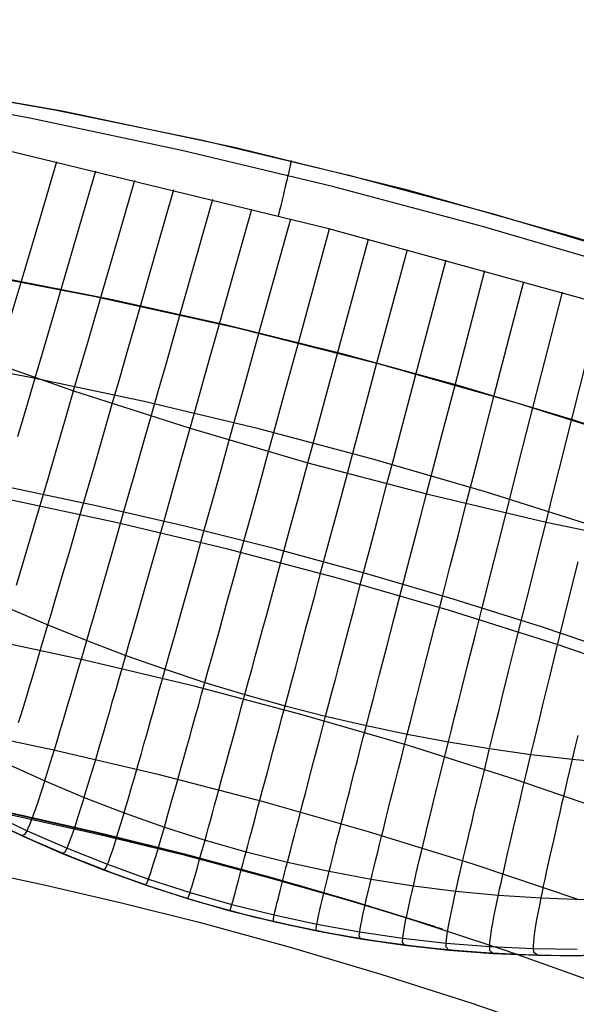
# Model space of a CAD drawing. Header units: millimetres. Extents: x -118 to 118, y -118 to 118.
# Tile 56 of 68: x 21 to 34, y 95 to 117. Entities that reach past the tile are written whole.
import ezdxf

# ---------------------------------------------------------------- set-up
doc = ezdxf.new("R2010")
doc.units = ezdxf.units.MM
doc.header["$MEASUREMENT"] = 0
doc.layers.add('Predefinito', color=5, linetype='Continuous')

msp = doc.modelspace()

# ---------------------------------------------------------------- linework, layer by layer
at = {"layer": 'Predefinito'}
for points in [[(59.91708101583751, 101.0751868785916), (56.39265366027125, 103.0830665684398), (52.80102211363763, 104.9681002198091), (49.1464665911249, 106.7280414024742), (45.43334229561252, 108.3607927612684), (41.66607422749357, 109.864408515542), (37.84915191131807, 111.2370967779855), (33.98712404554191, 112.4772216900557), (30.08459308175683, 113.5833053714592), (26.14620973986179, 114.5540296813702), (22.17666746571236, 115.3882377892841), (18.18069683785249, 116.0849355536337), (14.1630599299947, 116.6432927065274), (10.12854463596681, 117.0626438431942), (6.081958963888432, 117.3424892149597), (2.028125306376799, 117.4824953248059), (-2.028125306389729, 117.4824953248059)], [(36.51847855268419, 107.4646487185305), (33.8766259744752, 108.3264705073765), (31.23045738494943, 109.1187817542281), (28.58252875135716, 109.8421096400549), (25.93533593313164, 110.4970965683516), (23.29130889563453, 111.0844945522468), (20.65280644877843, 111.6051593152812), (18.02211152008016, 112.0600441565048), (15.40142696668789, 112.4501936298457), (12.79287192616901, 112.7767370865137), (10.19847870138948, 113.0408821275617), (7.620190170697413, 113.2439080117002), (5.059857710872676, 113.3871590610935), (2.519239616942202, 113.4720381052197), (0, 113.5), (-2.519239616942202, 113.4720381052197)], [(36.03285726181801, 102.3241958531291), (33.54119438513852, 103.1824406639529), (31.03284752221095, 103.9781507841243), (28.50781667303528, 104.7113262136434), (25.96610183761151, 105.3819669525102), (23.40770301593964, 105.9900730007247), (20.83262020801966, 106.5356443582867), (18.25667718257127, 107.0158066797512), (15.67119136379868, 107.4325643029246), (13.07545921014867, 107.7859868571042), (10.47159134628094, 108.0758654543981), (7.863672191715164, 108.3018469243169), (5.252971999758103, 108.4638566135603), (2.639490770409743, 108.5618945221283), (0.0232285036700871, 108.5959606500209), (-2.596356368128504, 108.5659402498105)], [(30.68975361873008, 96.75030975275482), (28.81417855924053, 97.3354436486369), (26.92938691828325, 97.88307169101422), (25.03598043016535, 98.39315467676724), (23.13456082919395, 98.86565340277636), (21.22572984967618, 99.30052866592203), (19.31008922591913, 99.69774126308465), (17.38824069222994, 100.0572519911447), (15.4607859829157, 100.3790216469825), (13.52832683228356, 100.6630110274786), (11.59146497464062, 100.9091809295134), (9.650802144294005, 101.1174921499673), (7.706940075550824, 101.2879054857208), (5.760480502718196, 101.4203817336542), (3.812025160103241, 101.514881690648), (1.862175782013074, 101.5713661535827), (-0.0884658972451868, 101.5897959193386)], [(30.87729728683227, 96.68941261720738), (28.91899659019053, 97.29307085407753), (26.95896678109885, 97.8543004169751), (24.99849027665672, 98.37339825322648), (23.03882320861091, 98.85070877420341), (21.08119346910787, 99.28662186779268), (19.12679890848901, 99.68157083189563), (17.17680568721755, 100.0360302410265), (15.23234678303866, 100.3505137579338), (13.2945206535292, 100.6255719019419), (11.36439005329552, 100.8617897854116), (9.44298100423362, 101.0597848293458), (7.531281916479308, 101.2202044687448), (5.630242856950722, 101.3437238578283), (3.740774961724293, 101.4310435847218), (1.863749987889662, 101.482887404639), (-1.03e-14, 101.5), (-1.866174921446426, 101.4828428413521)], [(20.32961816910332, 99.27342179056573), (21.24608320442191, 98.83386340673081), (22.17684201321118, 98.42544756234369), (23.12083486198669, 98.04863892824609), (24.07698664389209, 97.70386608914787), (25.04420806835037, 97.39152101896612), (26.02109414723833, 97.11203970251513), (27.00714024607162, 96.86556547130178), (28.00082750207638, 96.65248823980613), (29.00093046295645, 96.4730546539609), (30.00663618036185, 96.32740655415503), (31.01676549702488, 96.21572555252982), (32.03014118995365, 96.1381490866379), (33.04558887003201, 96.09477159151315), (34.05991176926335, 96.08562967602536)], [(34.61279568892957, 96.09501861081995), (33.56861621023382, 96.08579503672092), (32.52474359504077, 96.11273610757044), (31.48243001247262, 96.17580950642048), (30.44292576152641, 96.27493957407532), (29.40747777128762, 96.41000739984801), (28.3773281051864, 96.58085096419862), (27.3537124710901, 96.78726533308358), (26.33785873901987, 97.02900290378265), (25.33098546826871, 97.30577370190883), (24.33430044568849, 97.61724572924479), (23.3489992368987, 97.96304536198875), (22.37626375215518, 98.34275779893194), (21.41726082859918, 98.75592755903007), (20.47314083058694, 99.20205902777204)], [(34.56818940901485, 96.09388486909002), (33.65984798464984, 96.08515896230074), (32.75455926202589, 96.10369810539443), (31.85352594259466, 96.14919831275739), (30.9579217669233, 96.22128681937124), (30.06888678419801, 96.31952507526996), (29.18752296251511, 96.44341210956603), (28.31489017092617, 96.59238822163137), (27.4520025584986, 96.76583895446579), (26.59982534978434, 96.96309930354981), (25.7592720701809, 97.18345811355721), (24.92541828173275, 97.42794876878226), (24.0935115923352, 97.69822436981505), (23.26470139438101, 97.99442336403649), (22.44015758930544, 98.31661800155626), (21.62106594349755, 98.66481199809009), (20.8086231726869, 99.03893858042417)], [(15.92743510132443, 98.82755331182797), (18.21932902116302, 98.43170081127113), (19.99002405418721, 98.08767308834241), (21.76191291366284, 97.7096793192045), (23.53482335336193, 97.29742803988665), (25.30858312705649, 96.8506277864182)]]:
    msp.add_lwpolyline(points, dxfattribs=at)
at = {"layer": 'Predefinito', "extrusion": (0.9825178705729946, -0.1823837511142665, -0.03734703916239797)}
msp.add_lwpolyline([(117.5000000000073, -136.3521776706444), (117.4989025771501, -136.2710399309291), (117.4955856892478, -136.1894927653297), (117.4900156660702, -136.1076243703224), (117.4821633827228, -136.0255256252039), (117.4720044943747, -135.9432898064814), (117.4595196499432, -135.8610122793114), (117.4446946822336, -135.7787901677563), (117.4275207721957, -135.6967220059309), (117.4079945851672, -135.6149073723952), (117.386118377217, -135.5334465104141), (117.3619000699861, -135.4524399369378), (117.3353532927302, -135.3719880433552), (117.3064973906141, -135.2921906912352), (117.2753573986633, -135.2131468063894), (117.2419639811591, -135.13495397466), (117.2063533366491, -135.0577080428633), (117.1685670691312, -134.9815027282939), (117.1286520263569, -134.9064292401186), (117.0866601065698, -134.8325759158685), (117.0426480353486, -134.7600278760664), (116.996677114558, -134.6888666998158), (116.9488129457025, -134.6191701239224), (116.8991251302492, -134.5510117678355), (116.8476869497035, -134.4844608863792), (116.7945750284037, -134.419582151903), (116.7398689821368, -134.3564354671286), (116.6836510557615, -134.2950758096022), (116.6260057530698, -134.2355531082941), (116.5670194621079, -134.1779121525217), (116.5067800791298, -134.1221925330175), (116.4453766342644, -134.0684286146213), (116.3828989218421, -134.0166495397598)], dxfattribs=at)
at = {"layer": 'Predefinito', "extrusion": (0.9702451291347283, -0.2420017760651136, -0.007715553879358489)}
msp.add_lwpolyline([(117.5000000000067, -136.5969852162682), (117.4987190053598, -136.5093249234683), (117.4948421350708, -136.4211427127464), (117.4883229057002, -136.332549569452), (117.4791209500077, -136.2436604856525), (117.4672023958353, -136.1545940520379), (117.4525402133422, -136.0654720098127), (117.4351145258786, -135.9764187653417), (117.4149128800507, -135.8875608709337), (117.3919304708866, -135.7990264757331), (117.3661703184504, -135.7109447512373), (117.3376433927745, -135.6234452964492), (117.3063686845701, -135.5366575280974), (117.2723732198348, -135.4507100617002), (117.2356920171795, -135.3657300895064), (117.1963679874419, -135.2818427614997), (117.154451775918, -135.199170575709), (117.1100015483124, -135.1178327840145), (117.0630827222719, -135.0379448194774), (117.0137676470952, -134.9596177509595), (116.9621352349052, -134.8829577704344), (116.9082705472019, -134.8080657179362), (116.8522643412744, -134.7350366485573), (116.7942125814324, -134.6639594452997), (116.7342159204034, -134.5949164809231), (116.6723791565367, -134.5279833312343), (116.6088106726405, -134.463228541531), (116.5436218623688, -134.4007134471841), (116.4769265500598, -134.3404920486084), (116.4088404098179, -134.2826109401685), (116.3394803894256, -134.2271092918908), (116.2689641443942, -134.1740188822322), (116.1974094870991, -134.1233641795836)], dxfattribs=at)
at = {"layer": 'Predefinito', "extrusion": (0.9949284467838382, -0.03181197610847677, 0.09542213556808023)}
msp.add_lwpolyline([(101.2423564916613, -145.7762935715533), (107.072921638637, -163.1767638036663)], dxfattribs=at)
at = {"layer": 'Predefinito', "extrusion": (0.9949284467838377, -0.03181197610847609, 0.09542213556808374)}
msp.add_lwpolyline([(97.61903054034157, -146.9913910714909), (104.3512430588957, -167.0826962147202)], dxfattribs=at)
at = {"layer": 'Predefinito', "extrusion": (0.848172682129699, -0.5209548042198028, -0.09596454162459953)}
msp.add_lwpolyline([(101.7260249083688, -145.6196008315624), (101.6892725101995, -145.5274607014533), (101.6501828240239, -145.4358444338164), (101.6087624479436, -145.3448388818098), (101.5650221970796, -145.2545311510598), (101.5189771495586, -145.1650083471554), (101.4706466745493, -145.0763573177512), (101.4200544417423, -144.98866439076), (101.3672284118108, -144.9020151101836), (101.3122008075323, -144.8164939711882), (101.2550080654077, -144.7321841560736), (101.1956907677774, -144.6491672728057), (101.1342935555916, -144.567523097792), (101.0708650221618, -144.4873293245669), (101.0054575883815, -144.4086613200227), (100.9381273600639, -144.3315918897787), (100.8689339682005, -144.2561910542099), (100.7979403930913, -144.1825258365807), (100.7252127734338, -144.1106600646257), (100.6508202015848, -144.0406541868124), (100.5748345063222, -143.9725651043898), (100.49733002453, -143.906446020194), (100.4183833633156, -143.8423463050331), (100.3380731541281, -143.7803113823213), (100.2564798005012, -143.7203826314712), (100.1736852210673, -143.6625973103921), (100.0897725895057, -143.6069884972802), (100.0048260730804, -143.5535850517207), (99.91893057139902, -143.5024115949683), (99.8321714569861, -143.453488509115), (99.7446343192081, -143.4068319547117), (99.65640471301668, -143.3624539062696), (99.56756791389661, -143.3203622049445), (99.47778503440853, -143.2803778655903), (99.3866691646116, -143.2423454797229), (99.2942818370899, -143.2063246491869), (99.20068789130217, -143.1723724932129), (99.10595535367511, -143.1405434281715), (99.0101553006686, -143.1108889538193), (98.91336170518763, -143.0834574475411), (98.8156512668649, -143.0582939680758), (98.71710322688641, -143.0354400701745), (98.6177991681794, -143.0149336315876), (98.51782280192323, -142.996808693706), (98.41725974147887, -142.9810953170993), (98.3161972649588, -142.9678194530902), (98.21472406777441, -142.9570028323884), (98.11293000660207, -142.9486628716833), (98.01090583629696, -142.9428125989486), (97.90874294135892, -142.9394605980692), (97.8065330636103, -142.938610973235), (97.70436802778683, -142.9402633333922), (97.60233946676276, -142.9444127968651), (97.50053854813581, -142.9510500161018), (97.39905570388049, -142.9601612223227), (97.29798036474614, -142.9717282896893), (97.19740070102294, -142.9857288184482), (97.09740337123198, -143.0021362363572), (96.9980732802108, -143.0209199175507), (96.89949334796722, -143.0420453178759), (96.80174429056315, -143.0654741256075), (96.7049044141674, -143.0911644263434), (96.60904942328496, -143.1190708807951), (96.51425224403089, -143.1491449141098), (96.42058286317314, -143.1813349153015)], dxfattribs=at)
at = {"layer": 'Predefinito', "extrusion": (1, 0, 0)}
msp.add_lwpolyline([(96.0847097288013, -8e-16), (96.0847097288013, -100)], dxfattribs=at)
at = {"layer": 'Predefinito'}
for points in [[(18.61829350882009, 116.0155531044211, -136.3234273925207), (22.00922343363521, 115.4202932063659, -136.4675463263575), (25.38320992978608, 114.7255075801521, -136.5590326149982), (28.73629638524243, 113.9318887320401, -136.603212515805), (32.06491118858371, 113.0402208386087, -136.603468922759), (35.36586788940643, 112.051351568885, -136.5592412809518)], [(35.19700476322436, 111.7569498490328, -135.1894566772), (31.79213016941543, 112.7570988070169, -135.2044130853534), (28.36289364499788, 113.6693096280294, -135.2032781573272), (24.91132565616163, 114.4932190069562, -135.1860362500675), (21.43899060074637, 115.2289081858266, -135.1538028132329), (17.94801408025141, 115.8767218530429, -135.109214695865)], [(35.47207728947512, 110.7185828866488, -134.120271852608), (28.27558373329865, 112.7031944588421, -134.1275920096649), (19.26507602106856, 114.8849124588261, -134.1148637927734)], [(21.01439504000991, 110.7180972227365, -130.9823466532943), (21.35442435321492, 111.8652189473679, -132.0643266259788), (21.70213737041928, 113.0410148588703, -133.1072595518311), (22.05644714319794, 114.2414286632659, -134.1144224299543)], [(21.16213640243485, 107.9518768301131, -128.4613160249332), (21.35857781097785, 108.6161771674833, -129.1880097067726), (21.55936017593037, 109.296677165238, -129.8966100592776), (21.72558630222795, 109.8610327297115, -130.4602765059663), (21.89418138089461, 110.4342287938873, -131.0127619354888), (22.23792649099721, 111.6050828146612, -132.0858536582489), (22.58949169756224, 112.80512001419, -133.1192130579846), (22.94777319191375, 114.0302211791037, -134.1161679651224)], [(21.13461944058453, 104.5595948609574, -124.5839388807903), (21.21746917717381, 104.8377550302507, -124.9991262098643), (21.30220020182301, 105.1229358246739, -125.4088989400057), (21.47702372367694, 105.7133054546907, -126.212495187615), (21.65852522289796, 106.32859608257, -126.9953167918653), (21.84613991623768, 106.9667000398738, -127.7579529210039), (22.0393030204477, 107.6255096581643, -128.5009927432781), (22.23744975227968, 108.3029172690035, -129.2250254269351), (22.4400153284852, 108.9968152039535, -129.9306401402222), (22.60750576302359, 109.5714471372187, -130.490863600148), (22.77740106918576, 110.1550536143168, -131.0397368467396), (23.12384685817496, 111.3471024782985, -132.1051193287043), (23.47823381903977, 112.5687863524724, -133.1301608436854), (23.83944307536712, 113.8159297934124, -134.1182346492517)], [(21.18150558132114, 101.4162655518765, -119.2383207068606), (21.23851054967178, 101.601711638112, -119.7121855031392), (21.29781143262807, 101.7957286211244, -120.1822026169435), (21.35938924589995, 101.9982453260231, -120.6481638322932), (21.42322500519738, 102.2091905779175, -121.1098609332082), (21.48929972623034, 102.4284932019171, -121.5670857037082), (21.55759442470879, 102.6560820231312, -122.0196299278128), (21.62809011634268, 102.8918858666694, -122.4672853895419), (21.70076781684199, 103.135833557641, -122.9098438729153), (21.77560854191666, 103.3878539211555, -123.3470971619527), (21.85259330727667, 103.6478757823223, -123.7788370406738), (21.93169434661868, 103.9157952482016, -124.2049024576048), (22.01284876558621, 104.1913775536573, -124.6253210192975), (22.09598488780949, 104.474355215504, -125.0401674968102), (22.18103103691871, 104.7644607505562, -125.4495166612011), (22.35656671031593, 105.3649855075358, -126.2520221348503), (22.53888237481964, 105.9908119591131, -127.0334356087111), (22.7274046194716, 106.6398002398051, -127.7943552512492), (22.92156003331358, 107.3098104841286, -128.5353792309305), (23.12077520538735, 107.9987028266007, -129.2571057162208), (23.32447672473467, 108.7043374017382, -129.960132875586), (23.49274163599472, 109.2880021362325, -130.5174260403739), (23.66344277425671, 109.8807584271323, -131.0632212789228), (24.01158768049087, 111.0914332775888, -132.1220245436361), (24.3677793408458, 112.3321371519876, -133.1399558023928), (24.73088565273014, 113.5986452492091, -134.1204281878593)], [(21.24608117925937, 98.83386258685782, -100), (21.32853705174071, 98.86422957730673, -106.1763010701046), (21.37452619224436, 98.94283464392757, -108.2341510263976), (21.40335213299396, 99.00388883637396, -109.2625522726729), (21.43694060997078, 99.08272033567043, -110.2895386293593), (21.47601737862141, 99.18203876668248, -111.3139290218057), (21.52130819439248, 99.3045537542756, -112.3345423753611), (21.57353881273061, 99.45297492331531, -113.3501976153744), (21.63343498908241, 99.63001189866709, -114.3597136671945), (21.70172247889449, 99.83837430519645, -115.3619094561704), (21.73923976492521, 99.9551493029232, -115.8598931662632), (21.77912703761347, 100.0807717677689, -116.3556039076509), (21.82145668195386, 100.2155119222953, -116.8488835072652), (21.86622774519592, 100.3593660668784, -117.3395316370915), (21.91342094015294, 100.5122620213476, -117.8273374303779), (21.96301697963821, 100.6741276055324, -118.3120900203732), (22.01499657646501, 100.8448906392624, -118.7935785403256), (22.06934044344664, 101.0244789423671, -119.2715921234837), (22.12602929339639, 101.2128203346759, -119.745919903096), (22.18504383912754, 101.4098426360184, -120.2163510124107), (22.24636479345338, 101.6154736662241, -120.6826745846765), (22.30997286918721, 101.8296412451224, -121.1446797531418), (22.37584877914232, 102.0522731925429, -121.602155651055), (22.44397323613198, 102.2832973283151, -122.0548914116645), (22.5143269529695, 102.5226414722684, -122.5026761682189), (22.58689064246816, 102.7702334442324, -122.9452990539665), (22.66164501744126, 103.0260010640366, -123.3825492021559), (22.73857079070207, 103.2898721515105, -123.8142157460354), (22.81763979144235, 103.561741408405, -124.2401355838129), (22.89878831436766, 103.8413710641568, -124.6603366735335), (22.98194377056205, 104.1284902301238, -125.0748947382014), (23.06703357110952, 104.4228280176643, -125.4838855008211), (23.24272584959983, 105.0320759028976, -126.2854680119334), (23.42528443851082, 105.6669476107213, -127.0656899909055), (23.61412862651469, 106.3252760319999, -127.8251572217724), (23.80867770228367, 107.0048940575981, -128.5644754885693), (24.00835095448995, 107.7036345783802, -129.2842505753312), (24.21256767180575, 108.4193304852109, -129.9850882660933), (24.38113596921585, 109.0107668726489, -130.5399431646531), (24.55216722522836, 109.6113945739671, -131.0831741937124), (24.90104689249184, 110.8380903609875, -132.1364883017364), (25.25806323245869, 112.0951507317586, -133.14847790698), (25.62207280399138, 113.3783085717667, -134.1225903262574)], [(22.17684005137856, 98.42544677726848, -100), (22.24736468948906, 98.46269112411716, -106.1858283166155), (22.28942054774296, 98.54402066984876, -108.2468448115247), (22.31633818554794, 98.60665820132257, -109.2768239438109), (22.34806906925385, 98.68725936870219, -110.3053736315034), (22.38534661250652, 98.78856196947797, -111.3313006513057), (22.42890422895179, 98.91330380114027, -112.3534117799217), (22.47947533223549, 99.06422266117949, -113.3705137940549), (22.53779333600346, 99.24405634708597, -114.3814134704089), (22.60459165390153, 99.45554265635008, -115.3849175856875), (22.64140012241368, 99.574011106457, -115.8835234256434), (22.68060369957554, 99.7014193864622, -116.3798329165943), (22.72227552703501, 99.83804051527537, -116.8736862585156), (22.76641460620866, 99.98387068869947, -117.3648810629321), (22.81300140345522, 100.1388368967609, -117.8532042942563), (22.86201638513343, 100.302866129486, -118.3384429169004), (22.91344001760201, 100.4758853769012, -118.8203838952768), (22.96725276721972, 100.6578216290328, -119.2988141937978), (23.02343510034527, 100.8486018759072, -119.7735207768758), (23.08196748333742, 101.0481531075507, -120.244290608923), (23.14283038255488, 101.2564023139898, -120.7109106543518), (23.20600426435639, 101.4732764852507, -121.1731678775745), (23.2714695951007, 101.6987026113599, -121.6308492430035), (23.33920684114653, 101.9326076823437, -122.0837417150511), (23.40919646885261, 102.1749186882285, -122.5316322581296), (23.48141894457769, 102.4255626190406, -122.9743078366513), (23.5558547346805, 102.6844664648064, -123.4115554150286), (23.63248430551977, 102.9515572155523, -123.8431619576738), (23.71127915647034, 103.2267284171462, -124.2689626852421), (23.79217491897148, 103.5097398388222, -124.6889858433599), (23.87509825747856, 103.8003178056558, -125.1033079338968), (23.95997583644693, 104.0981886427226, -125.512005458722), (24.13530037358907, 104.7147142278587, -126.3128328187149), (24.31756184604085, 105.3571271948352, -127.0920799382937), (24.50617356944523, 106.0232381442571, -127.8503588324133), (24.70054885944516, 106.7108576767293, -128.5882815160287), (24.90010103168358, 107.4177963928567, -129.3064600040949), (25.10424340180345, 108.1418648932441, -130.0055063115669), (25.2726661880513, 108.7397936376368, -130.5583970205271), (25.44357397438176, 109.3469959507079, -131.0995600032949), (25.79226812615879, 110.5870701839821, -132.1484406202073), (26.14917301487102, 111.8577853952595, -133.1556238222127), (26.51313579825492, 113.1548393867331, -134.1245852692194)], [(23.1208329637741, 98.04863817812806, -99.99999999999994), (23.17854393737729, 98.09223193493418, -106.1932385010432), (23.21636890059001, 98.17599862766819, -108.2567178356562), (23.24121646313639, 98.24002655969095, -109.287924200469), (23.27091659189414, 98.32216325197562, -110.3176898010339), (23.30620865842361, 98.42516842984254, -111.3448119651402), (23.34783203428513, 98.551801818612, -112.3680880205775), (23.39652609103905, 98.70482314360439, -113.3863152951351), (23.4530302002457, 98.88699213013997, -114.3982911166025), (23.51808373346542, 99.10106850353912, -115.4028128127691), (23.55404758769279, 99.22093437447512, -115.9019025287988), (23.59242606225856, 99.34981198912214, -116.3986777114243), (23.63329288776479, 99.48797654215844, -116.8929772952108), (23.67664703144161, 99.63542414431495, -117.3845972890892), (23.72246876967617, 99.79208113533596, -117.8733229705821), (23.77073837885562, 99.95787385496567, -118.3589396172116), (23.82143613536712, 100.1327286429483, -118.8412325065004), (23.8745423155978, 100.3165718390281, -119.3199869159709), (23.93003719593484, 100.5093297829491, -119.7949881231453), (23.98790105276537, 100.7109288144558, -120.2660214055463), (24.04811416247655, 100.9212952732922, -120.7328720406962), (24.11065680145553, 101.1403554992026, -121.1953253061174), (24.17550924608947, 101.3680358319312, -121.6531664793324), (24.2426517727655, 101.6042626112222, -122.1061808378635), (24.31206465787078, 101.8489621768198, -122.5541536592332), (24.38372817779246, 102.1020608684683, -122.996870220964), (24.4576226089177, 102.3634850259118, -123.4341158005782), (24.53372822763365, 102.6331609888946, -123.8656756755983), (24.6120162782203, 102.9109814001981, -124.2913837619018), (24.69242187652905, 103.1967041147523, -124.7112685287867), (24.77487110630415, 103.4900532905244, -125.1254070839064), (24.85929005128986, 103.7907530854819, -125.5338765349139), (25.03374142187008, 104.4131011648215, -126.3341165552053), (25.21518465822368, 105.061541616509, -127.1126054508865), (25.40302843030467, 105.7338677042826, -127.869960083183), (25.59668140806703, 106.4278726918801, -128.6067973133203), (25.79555226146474, 107.1413498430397, -129.323734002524), (25.9990496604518, 107.8720924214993, -130.0213870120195), (26.16688999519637, 108.4752179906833, -130.5727717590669), (26.33723260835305, 109.0876816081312, -131.1123473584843), (26.68484454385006, 110.3384580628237, -132.1578201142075), (27.04072521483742, 111.6200919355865, -133.1613032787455), (27.4037143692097, 112.9282533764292, -134.1262948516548)], [(24.07698480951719, 97.70386537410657, -100), (24.12117866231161, 97.75319120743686, -106.1985315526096), (24.1545325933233, 97.83908862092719, -108.2637700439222), (24.1771770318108, 97.90430457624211, -109.2958529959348), (24.20470199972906, 97.98773307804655, -110.3264870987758), (24.23785112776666, 98.09214952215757, -111.3544629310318), (24.27736804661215, 98.22032930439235, -112.3785710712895), (24.32399638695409, 98.37504782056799, -113.3976020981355), (24.37847977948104, 98.5590804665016, -114.4103465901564), (24.44156185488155, 98.77520263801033, -115.4155951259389), (24.47655978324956, 98.8961646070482, -115.9150304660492), (24.51398624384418, 99.0261897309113, -116.4121382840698), (24.55391538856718, 99.16555475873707, -116.906756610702), (24.59634616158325, 99.31425573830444, -117.3986803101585), (24.64125870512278, 99.47221854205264, -117.8876934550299), (24.68863316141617, 99.63936904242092, -118.3735801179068), (24.73844967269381, 99.81563311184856, -118.8561243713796), (24.79068838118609, 100.0009366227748, -119.335110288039), (24.84532942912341, 100.1952054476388, -119.8103219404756), (24.90235295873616, 100.3983654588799, -120.2815434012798), (24.96173911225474, 100.6103425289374, -120.7485587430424), (25.02346803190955, 100.8310625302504, -121.2111520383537), (25.08751985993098, 101.0604513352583, -121.6691073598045), (25.15387473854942, 101.2984348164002, -122.1222087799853), (25.22251280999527, 101.5449388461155, -122.5702403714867), (25.29341421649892, 101.7998892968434, -123.0129862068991), (25.36655910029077, 102.063212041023, -123.4502303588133), (25.44192760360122, 102.3348329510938, -123.8817568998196), (25.51949078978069, 102.6146440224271, -124.3073988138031), (25.59918340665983, 102.9024017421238, -124.7271847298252), (25.68093112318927, 103.1978287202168, -125.1411921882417), (25.76465960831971, 103.500647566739, -125.5494987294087), (25.93776156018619, 104.1273513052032, -126.349319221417), (26.11789461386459, 104.7802938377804, -127.1272665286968), (26.30446412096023, 105.4572560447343, -127.8839609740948), (26.49687543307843, 106.1560188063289, -128.6200228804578), (26.69453390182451, 106.874363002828, -129.3360725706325), (26.89684487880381, 107.6100695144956, -130.0327303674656), (27.06368585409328, 108.2170775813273, -130.583053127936), (27.23304154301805, 108.833470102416, -131.1215081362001), (27.57871425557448, 110.0922335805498, -132.164571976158), (27.932697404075, 111.3820100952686, -133.1654360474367), (28.29382537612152, 112.6984497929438, -134.1276145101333)], [(25.04420629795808, 97.39152033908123, -100), (25.07432098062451, 97.44589654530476, -106.2017074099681), (25.10300684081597, 97.53360545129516, -108.2680013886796), (25.12333662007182, 97.59980073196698, -109.3006102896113), (25.14856358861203, 97.68427089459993, -110.3317654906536), (25.17943394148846, 97.78980073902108, -111.3602535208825), (25.21669387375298, 97.91917506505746, -112.384860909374), (25.26108958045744, 98.07517867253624, -113.4043741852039), (25.31336725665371, 98.26059636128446, -114.4175798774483), (25.37427309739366, 98.4782129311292, -115.4232645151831), (25.40819476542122, 98.59996604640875, -115.9229072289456), (25.44455329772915, 98.73081318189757, -116.4202146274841), (25.48342310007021, 98.87103201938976, -116.915024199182), (25.52480310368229, 99.02061856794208, -117.4071301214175), (25.56867337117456, 99.17949841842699, -117.8963157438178), (25.61501396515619, 99.34759716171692, -118.3823644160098), (25.66380494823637, 99.52484038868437, -118.8650594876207), (25.71502638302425, 99.71115369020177, -119.3441843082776), (25.76865833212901, 99.90646265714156, -119.8195222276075), (25.82468085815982, 100.1106928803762, -120.2908565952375), (25.88307402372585, 100.3237699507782, -120.7579707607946), (25.94381789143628, 100.5456194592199, -121.2206480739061), (26.00689252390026, 100.7761669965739, -121.6786718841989), (26.07227798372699, 101.0153381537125, -122.1318255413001), (26.13995433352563, 101.2630585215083, -122.5798923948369), (26.20990163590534, 101.5192536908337, -123.0226557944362), (26.2820999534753, 101.7838492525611, -123.4598990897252), (26.35652934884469, 102.056770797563, -123.8914056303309), (26.43316077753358, 102.3379099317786, -124.3170078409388), (26.51192876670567, 102.627022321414, -124.7367344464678), (26.59275873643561, 102.9238296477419, -125.1506632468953), (26.67557610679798, 103.2280535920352, -125.5588720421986), (26.76030629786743, 103.5394158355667, -125.961438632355), (26.84687472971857, 103.8576380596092, -126.3584408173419), (27.02522799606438, 104.5135491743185, -127.1360631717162), (27.21003926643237, 105.1935603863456, -127.8923615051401), (27.40071190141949, 105.8954451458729, -128.6279582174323), (27.59664926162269, 106.6169769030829, -129.3434757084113), (27.79725470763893, 107.3559291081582, -130.0395363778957), (27.96269371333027, 107.9654883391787, -130.5892280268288), (28.13065493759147, 108.584460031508, -131.1270165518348), (28.4735596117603, 109.8484598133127, -132.1686462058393), (28.82479987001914, 111.1435664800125, -133.1679492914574), (29.18320685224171, 112.4654180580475, -134.1284497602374)], [(26.02109244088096, 97.1120390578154, -99.99999999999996), (26.03679204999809, 97.17070385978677, -106.2027660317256), (26.06068247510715, 97.25988415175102, -108.2694118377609), (26.07862084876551, 97.32683968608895, -109.302196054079), (26.10146184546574, 97.41209091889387, -110.3335249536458), (26.12995253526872, 97.51842577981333, -111.3621837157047), (26.16483998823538, 97.64863219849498, -112.3869575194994), (26.2068712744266, 97.80549810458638, -113.4066315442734), (26.25679346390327, 97.99181142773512, -114.4199909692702), (26.31535362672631, 98.21036009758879, -115.4258209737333), (26.34810640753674, 98.33259391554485, -115.9255328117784), (26.3832988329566, 98.46393204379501, -116.4229067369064), (26.42100539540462, 98.60465247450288, -116.9177800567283), (26.46122502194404, 98.75475120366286, -117.4099467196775), (26.5039377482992, 98.91415372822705, -117.899189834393), (26.54912361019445, 99.08278554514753, -118.3852925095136), (26.59676264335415, 99.26057215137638, -118.8680378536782), (26.64683488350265, 99.44743904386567, -119.347208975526), (26.6993203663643, 99.64331171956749, -119.8225889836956), (26.75419912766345, 99.84811567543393, -120.2939609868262), (26.81145120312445, 100.0617764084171, -120.7611080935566), (26.87105662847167, 100.284219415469, -121.2238134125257), (26.93299543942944, 100.5153701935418, -121.6818600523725), (26.99724767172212, 100.7551542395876, -122.1350311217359), (27.06379336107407, 101.0034970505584, -122.5831097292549), (27.13261254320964, 101.2603241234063, -123.0258789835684), (27.20368525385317, 101.5255609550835, -123.4631219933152), (27.27699152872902, 101.7991330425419, -123.8946218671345), (27.35250228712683, 102.0809318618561, -124.3202108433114), (27.43015198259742, 102.3707128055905, -124.7399176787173), (27.50986595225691, 102.6681972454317, -125.1538202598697), (27.59156953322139, 102.9731065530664, -125.5619964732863), (27.67518806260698, 103.2851621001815, -125.9645242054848), (27.76064687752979, 103.6040852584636, -126.3614813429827), (27.93678671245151, 104.2614198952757, -127.1389953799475), (28.11939173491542, 104.9428814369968, -127.8951616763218), (28.3078646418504, 105.6462408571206, -128.6306033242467), (28.50160813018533, 106.369269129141, -129.3459434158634), (28.70002489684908, 107.1097372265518, -130.0418050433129), (28.86368460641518, 107.7204958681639, -130.5912845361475), (29.0298690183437, 108.3406762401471, -131.1288491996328), (29.3692269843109, 109.6071191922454, -132.1699976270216), (29.71692886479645, 110.9047001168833, -133.1687775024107), (30.07180472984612, 112.2290530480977, -134.1287160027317)], [(27.00713860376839, 96.86556486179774, -99.99999999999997), (27.00817665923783, 96.92772966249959, -106.201707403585), (27.02716727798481, 97.01803561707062, -108.2680013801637), (27.04264893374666, 97.0855295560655, -109.3006102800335), (27.06302750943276, 97.17129844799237, -110.3317654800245), (27.08904926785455, 97.27812707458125, -111.3602535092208), (27.12146047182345, 97.40880021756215, -112.3848608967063), (27.16100738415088, 97.56610265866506, -113.4043741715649), (27.20843626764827, 97.75281917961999, -114.4175798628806), (27.26449338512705, 97.97173456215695, -115.4232644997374), (27.29599073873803, 98.09413707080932, -115.9229072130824), (27.32992499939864, 98.22563358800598, -116.4202146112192), (27.36637057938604, 98.36650179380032, -116.9150241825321), (27.40532640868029, 98.51673769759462, -117.4071301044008), (27.44677254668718, 98.67626689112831, -117.8963157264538), (27.4906890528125, 98.84501496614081, -118.3823643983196), (27.53705598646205, 99.02290751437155, -118.8650594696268), (27.58585340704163, 99.20987012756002, -119.344184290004), (27.63706137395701, 99.4058283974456, -119.8195222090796), (27.69065994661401, 99.61070791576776, -120.2908565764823), (27.74662918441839, 99.82443427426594, -120.7579707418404), (27.80494914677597, 100.0469330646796, -121.2206480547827), (27.86559989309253, 100.278129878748, -121.6786718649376), (27.92856148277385, 100.5179503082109, -122.1318255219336), (27.99381397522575, 100.7663199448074, -122.5798923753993), (28.061337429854, 101.0231643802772, -123.0226557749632), (28.1311119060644, 101.2884092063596, -123.4598990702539), (28.20311746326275, 101.561980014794, -123.8914056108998), (28.27732505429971, 101.8437684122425, -124.3170078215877), (28.35366920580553, 102.1335300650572, -124.7367344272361), (28.43207533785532, 102.4309866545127, -125.150663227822), (28.51246887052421, 102.7358598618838, -125.5588720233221), (28.59477522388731, 103.0478713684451, -125.9614386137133), (28.67891981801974, 103.3667428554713, -126.3584407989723), (28.8524254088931, 104.0239524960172, -127.136063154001), (29.03238900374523, 104.7052622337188, -127.8923614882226), (29.2182139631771, 105.4084455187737, -128.6279582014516), (29.40930364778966, 106.1312758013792, -129.3434756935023), (29.60506141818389, 106.8715265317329, -130.0395363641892), (29.76657386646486, 107.4821290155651, -130.5892209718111), (29.93060846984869, 108.1021437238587, -131.1270027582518), (30.26565973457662, 109.3682289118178, -132.1686197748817), (30.60904639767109, 110.6654202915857, -133.1679112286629), (30.95959964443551, 111.9893560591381, -134.1284009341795)], [(19.62938344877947, 111.7896976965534, -135.0000002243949), (22.89920588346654, 111.1659856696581, -135.0000001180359), (26.14722951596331, 110.4471439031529, -135.0000000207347), (29.37279319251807, 109.6334302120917, -135.0000000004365), (32.57362323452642, 108.7253800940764, -135.0000000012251), (35.74646438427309, 107.7239076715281, -135.0000000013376)], [(28.00082592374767, 96.65248766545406, -99.99999999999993), (27.98719872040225, 96.71730467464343, -106.1985315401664), (28.00125851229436, 96.80837117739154, -108.2637700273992), (28.01425474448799, 96.87617198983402, -109.2958529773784), (28.03213115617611, 96.96218544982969, -110.3264870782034), (28.05563152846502, 97.06918691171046, -111.3544629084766), (28.08549964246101, 97.19995172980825, -112.3785710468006), (28.12247927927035, 97.35725525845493, -113.3976020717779), (28.16731421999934, 97.54387285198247, -114.4103465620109), (28.22074824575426, 97.76257986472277, -115.4155950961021), (28.25092234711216, 97.8848342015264, -115.9150304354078), (28.2835251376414, 98.0161516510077, -116.412138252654), (28.31863078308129, 98.1568089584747, -116.906756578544), (28.35623822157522, 98.30680217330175, -117.3986802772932), (28.39632758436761, 98.46605717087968, -117.887693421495), (28.43887900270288, 98.6344998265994, -118.3735800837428), (28.48387260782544, 98.81205601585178, -118.8561243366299), (28.53128853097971, 98.99865161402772, -119.3351102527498), (28.58110690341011, 99.1942124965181, -119.8103219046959), (28.63330785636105, 99.39866453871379, -120.2815433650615), (28.68787152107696, 99.61193361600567, -120.74855870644), (28.74477802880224, 99.83394560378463, -121.2111520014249), (28.80400751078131, 100.0646263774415, -121.6691073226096), (28.8655400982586, 100.3039018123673, -122.1222087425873), (28.92935592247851, 100.5516977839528, -122.5702403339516), (28.99543511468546, 100.8079401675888, -123.0129861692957), (29.06375780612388, 101.0725548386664, -123.4502303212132), (29.13430412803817, 101.3454676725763, -123.8817568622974), (29.20704513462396, 101.6265706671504, -124.3073987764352), (29.28191557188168, 101.9156203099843, -124.7271846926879), (29.35884110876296, 102.2123392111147, -125.1411921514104), (29.43774741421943, 102.5164499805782, -125.5494986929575), (29.60120500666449, 103.1457375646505, -126.3493191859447), (29.77169370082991, 103.801263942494, -127.1272664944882), (29.94861884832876, 104.4808099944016, -127.8839609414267), (30.13138580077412, 105.182156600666, -128.6200228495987), (30.31939990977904, 105.90308464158, -129.3360725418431), (30.51206652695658, 106.6413749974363, -130.0327303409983), (30.67109624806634, 107.2504668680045, -130.5830457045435), (30.83264061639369, 107.8689429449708, -131.1214936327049), (31.16269051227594, 109.1318728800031, -132.1645441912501), (31.50105064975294, 110.4258151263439, -133.1653960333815), (31.84655546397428, 111.7464200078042, -134.1275631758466)], [(34.45693407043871, 105.8659596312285, -161.000000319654), (31.87828375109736, 106.6848130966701, -161.0000000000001), (29.28348362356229, 107.4389257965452, -161.0000000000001), (26.67393060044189, 108.1281746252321, -161.0000000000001), (24.0509231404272, 108.7524700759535, -161.0000000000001), (21.41575970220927, 109.3117226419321, -161.0000000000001), (18.76973871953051, 109.805842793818, -161.0000000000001), (16.11415873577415, 110.2347410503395, -161.0000000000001), (13.45031837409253, 110.5983279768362, -161.0000000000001), (10.77951625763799, 110.8965141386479, -161.0000000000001), (8.103051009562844, 111.1292101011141, -161.0000000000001), (5.422221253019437, 111.2963264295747, -161.0000000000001), (2.7383256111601, 111.3977736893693, -161.0000000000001), (0.0526627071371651, 111.4334624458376, -161.0000000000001), (-2.63526454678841, 111.4032610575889, -161.0000000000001)], [(29.00092894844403, 96.47305411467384, -100), (28.97272711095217, 96.53966937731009, -106.1932384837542), (28.98184886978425, 96.6311286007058, -108.2567178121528), (28.99234279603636, 96.69900329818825, -109.2879241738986), (29.00768921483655, 96.78498672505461, -110.3176897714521), (29.02862776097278, 96.89183854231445, -111.3448119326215), (29.055898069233, 97.02231841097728, -112.3680879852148), (29.09023977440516, 97.17918599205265, -113.38631525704), (29.1323925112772, 97.36520094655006, -114.3982910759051), (29.18309591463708, 97.58312293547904, -115.4028127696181), (29.21188525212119, 97.70491146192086, -115.9019024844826), (29.24308961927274, 97.83571161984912, -116.3986776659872), (29.27678276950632, 97.97579859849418, -116.8929772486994), (29.31296365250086, 98.1251685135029, -117.3845972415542), (29.35161251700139, 98.28374771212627, -117.8733229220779), (29.39270961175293, 98.45146254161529, -118.3589395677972), (29.43623518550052, 98.62823934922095, -118.8412324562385), (29.48216948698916, 98.81400448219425, -119.3199868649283), (29.5304927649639, 99.0086842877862, -119.7949880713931), (29.58118526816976, 99.21220511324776, -120.2660213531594), (29.63422724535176, 99.42449330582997, -120.7328719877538), (29.68959894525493, 99.6454752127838, -121.1953252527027), (29.74728061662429, 99.87507718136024, -121.6531664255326), (29.80725250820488, 100.1132255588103, -122.10618078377), (29.86949486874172, 100.359846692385, -122.5541536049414), (29.93398794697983, 100.6148669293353, -122.9968701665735), (30.00071199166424, 100.8782126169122, -123.4341157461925), (30.06964725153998, 101.1498101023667, -123.8656756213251), (30.14076494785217, 101.4295520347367, -124.2913837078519), (30.21400019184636, 101.7171962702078, -124.7112684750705), (30.2892790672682, 102.0124669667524, -125.1254070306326), (30.36652765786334, 102.3150882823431, -125.53387648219), (30.52663831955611, 102.9412794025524, -126.3341165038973), (30.69374084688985, 103.5935628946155, -127.1126054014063), (30.86724390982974, 104.2697320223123, -127.8699600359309), (31.04655617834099, 104.9675800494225, -128.6067972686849), (31.23108632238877, 105.6849002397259, -129.3237339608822), (31.42024301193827, 106.4194858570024, -130.0213869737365), (31.57646679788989, 107.0257202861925, -130.5727682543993), (31.73519283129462, 107.6412926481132, -131.1123405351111), (32.0595715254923, 108.8982862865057, -132.1578070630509), (32.392218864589, 110.1861370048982, -133.1612844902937), (32.73197461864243, 111.500515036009, -134.1262707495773)], [(30.00663472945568, 96.32740604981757, -100), (29.96419633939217, 96.39492810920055, -106.185828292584), (29.96844698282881, 96.48639033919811, -108.2468447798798), (29.97645872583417, 96.55409503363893, -109.2768239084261), (29.98928445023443, 96.6397631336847, -110.3053735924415), (30.00765798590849, 96.74613233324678, -111.3313006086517), (30.03231316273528, 96.87594032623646, -112.3534117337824), (30.06398381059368, 97.03192480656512, -113.3705137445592), (30.10340375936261, 97.21682346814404, -114.3814134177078), (30.15130683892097, 97.4333740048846, -115.3849175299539), (30.17866887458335, 97.55437425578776, -115.8835233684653), (30.20842687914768, 97.68431411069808, -116.3798328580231), (30.24065402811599, 97.82346658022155, -116.873686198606), (30.27534928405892, 97.97182787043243, -117.3648810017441), (30.3124930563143, 98.12932498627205, -117.8532042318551), (30.35206575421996, 98.29588493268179, -118.338442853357), (30.3940477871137, 98.47143471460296, -118.8203838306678), (30.43841956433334, 98.65590133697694, -119.2988141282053), (30.48516149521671, 98.84921180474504, -119.7735207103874), (30.53425398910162, 99.05129312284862, -120.244290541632), (30.58567745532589, 99.26207229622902, -120.7109105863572), (30.63941230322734, 99.48147632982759, -121.1731678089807), (30.69543894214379, 99.70943222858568, -121.6308491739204), (30.75373778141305, 99.94586699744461, -122.0837416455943), (30.81428923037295, 100.1907076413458, -122.5316321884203), (30.8770736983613, 100.4438811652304, -122.9743077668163), (30.94207159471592, 100.70531457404, -123.4115553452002), (31.00926332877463, 100.9749348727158, -123.8431618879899), (31.07862035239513, 101.252635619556, -124.2689626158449), (31.15007828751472, 101.5381765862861, -124.6889857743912), (31.22356379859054, 101.8312840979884, -125.1033078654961), (31.29900355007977, 102.1316844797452, -125.5120053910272), (31.45545243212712, 102.7532691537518, -126.3128327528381), (31.61883824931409, 103.4007412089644, -127.0920798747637), (31.78857431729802, 104.0719112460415, -127.8503587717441), (31.96407395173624, 104.7645898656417, -128.5882814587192), (32.14475046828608, 105.4765876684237, -129.306459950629), (32.33001718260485, 106.2057152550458, -130.0055062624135), (32.48314433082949, 106.8077461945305, -130.5583991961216), (32.63875649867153, 107.419050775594, -131.0995643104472), (32.95685946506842, 108.6673297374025, -132.1484489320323), (33.28317322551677, 109.9462498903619, -133.1556358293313), (33.61654492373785, 111.2515089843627, -134.1246007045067)], [(19.8113020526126, 109.9178412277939, -129.8149378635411), (22.4400153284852, 108.9968152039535, -129.9306401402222), (25.10424340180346, 108.1418648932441, -130.005506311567), (27.79725470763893, 107.3559291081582, -130.0395363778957), (30.51206652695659, 106.6413749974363, -130.0327303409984), (33.24245385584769, 105.9996990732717, -129.9850882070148), (35.97685118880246, 105.4333767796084, -129.8966099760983)], [(31.01676410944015, 96.21572508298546, -100), (30.9608613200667, 96.2831785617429, -106.1763010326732), (30.96044510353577, 96.37421526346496, -108.2341509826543), (30.96606339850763, 96.4414867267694, -109.2625522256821), (30.97644644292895, 96.52653511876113, -110.2895385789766), (30.99232060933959, 96.63206988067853, -111.3139289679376), (31.01441227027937, 96.76080045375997, -112.334542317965), (31.04344779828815, 96.9154362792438, -113.3501975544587), (31.08015356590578, 97.0986867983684, -114.3597136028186), (31.12525594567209, 97.31326145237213, -115.3619093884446), (31.15118285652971, 97.43314203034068, -115.8598930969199), (31.17948131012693, 97.56186968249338, -116.3556038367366), (31.21022373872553, 97.69971461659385, -116.8488834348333), (31.24340911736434, 97.84667315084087, -117.3395315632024), (31.27901805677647, 98.00267313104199, -117.8273373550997), (31.31703116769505, 98.1676424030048, -118.3120899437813), (31.35742906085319, 98.3415088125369, -118.793578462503), (31.40019234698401, 98.52420020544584, -119.2715920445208), (31.44530163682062, 98.71564442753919, -119.7459198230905), (31.49273754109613, 98.91576932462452, -120.2163509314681), (31.54248067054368, 99.12450274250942, -120.6826745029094), (31.59451163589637, 99.34177252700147, -121.1446796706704), (31.64881104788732, 99.56750652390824, -121.6021555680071), (31.70535951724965, 99.80163257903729, -122.0548913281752), (31.76413765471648, 100.0440785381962, -122.5026760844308), (31.82512607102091, 100.2947722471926, -122.9452989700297), (31.88830537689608, 100.5536415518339, -123.3825491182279), (31.95365618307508, 100.8206142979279, -123.8142156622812), (32.02115023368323, 101.0955852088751, -124.2401355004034), (32.09072380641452, 101.3783165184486, -124.6603365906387), (32.16230431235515, 101.6685373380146, -125.0748946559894), (32.23581916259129, 101.9659767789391, -125.4838854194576), (32.38836154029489, 102.5814279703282, -126.2854679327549), (32.54777022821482, 103.2225029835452, -127.0656899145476), (32.71346451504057, 103.887034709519, -127.825157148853), (32.88486368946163, 104.5728560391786, -128.5644754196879), (33.06138704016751, 105.2777998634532, -129.2842505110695), (33.24245385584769, 105.9996990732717, -129.9850882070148), (33.39225140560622, 106.5961739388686, -130.5399504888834), (33.54451197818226, 107.2018403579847, -131.0831885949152), (33.85585044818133, 108.4386142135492, -132.1365160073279), (34.17532577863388, 109.7057533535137, -133.1485178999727)], [(35.14311343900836, 102.9277863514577, -153.6790749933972), (33.13698797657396, 103.6024584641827, -153.6789333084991), (31.11997788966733, 104.2368999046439, -153.6787860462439), (29.0929416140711, 104.8308397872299, -153.6786448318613), (27.05652851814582, 105.384233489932, -153.6785100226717), (25.01138797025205, 105.897036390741, -153.6783819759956), (22.95816933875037, 106.3692038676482, -153.6782610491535), (20.89752199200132, 106.8006912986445, -153.6781475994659), (18.83009529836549, 107.1914540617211, -153.6780419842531), (16.75653862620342, 107.5414475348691, -153.6779445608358), (14.67750134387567, 107.8506270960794, -153.6778556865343), (12.59363281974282, 108.1189481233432, -153.6777757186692), (10.50558242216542, 108.3463659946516, -153.677705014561), (8.413999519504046, 108.5328360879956, -153.6776439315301), (6.319533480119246, 108.6783137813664, -153.677592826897), (4.222833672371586, 108.7827544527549, -153.6775520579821), (2.124549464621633, 108.8461134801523, -153.677521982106), (0.0253302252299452, 108.8683462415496, -153.6775029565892), (-2.074174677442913, 108.8494081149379, -153.6774953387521)], [(34.97920782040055, 99.27461302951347, -143.6791246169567), (32.55755448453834, 100.1088151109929, -143.6789610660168), (30.11915841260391, 100.8825392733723, -143.678790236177), (27.66551080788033, 101.595148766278, -143.6786182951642), (25.19788516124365, 102.2464017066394, -143.678450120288), (22.71750053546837, 102.8361549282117, -143.6782902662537), (20.22557599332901, 103.36426526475, -143.6781432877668), (17.72334188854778, 103.8306240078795, -143.6780126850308), (15.21207373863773, 104.2352602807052, -143.6778977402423), (12.69305835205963, 104.5782376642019, -143.6777966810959), (10.16758253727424, 104.8596197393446, -143.6777077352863), (7.636903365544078, 105.0794002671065, -143.6776300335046), (5.102158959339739, 105.2372937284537, -143.6775663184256), (2.564457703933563, 105.3329447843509, -143.6775202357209), (0.0249079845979, 105.3659980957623, -143.6774954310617), (-2.515329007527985, 105.3362175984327, -143.6774942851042)], [(32.03013986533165, 96.13814865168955, -100), (31.96084379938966, 96.20480320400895, -106.164656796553), (31.95572671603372, 96.29507542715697, -108.2186364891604), (31.95892106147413, 96.36169453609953, -109.2451091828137), (31.96682022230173, 96.44586234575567, -110.2701847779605), (31.98014147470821, 96.55025385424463, -111.2926970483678), (31.99960209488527, 96.67754405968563, -112.3114797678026), (32.02591935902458, 96.83040796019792, -113.3253667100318), (32.05981054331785, 97.01152055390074, -114.3331916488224), (32.10199292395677, 97.2235568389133, -115.3337883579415), (32.12641746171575, 97.342007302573, -115.8310116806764), (32.15318377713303, 97.46919181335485, -116.325990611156), (32.18236339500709, 97.60537716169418, -116.8185689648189), (32.21395530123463, 97.75055980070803, -117.3085489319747), (32.24794034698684, 97.90466859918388, -117.7957222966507), (32.2842993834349, 98.06763242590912, -118.2798808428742), (32.32301326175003, 98.23938014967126, -118.7608163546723), (32.36406283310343, 98.41984063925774, -119.2383206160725), (32.40742894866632, 98.60894276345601, -119.712185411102), (32.45309245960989, 98.80661539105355, -120.1822025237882), (32.50103421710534, 99.0127873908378, -120.6481637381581), (32.55123507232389, 99.22738763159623, -121.1098608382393), (32.60367587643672, 99.45034498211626, -121.5670856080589), (32.65833748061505, 99.68158831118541, -122.0196298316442), (32.71520073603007, 99.92104648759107, -122.4672852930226), (32.77424649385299, 100.1686483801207, -122.9098437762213), (32.83545560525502, 100.4243228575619, -123.3470970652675), (32.89880892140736, 100.6879987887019, -123.7788369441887), (32.96427853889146, 100.959572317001, -124.2049023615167), (33.03180153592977, 101.2388086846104, -124.6253209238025), (33.10130623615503, 101.525440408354, -125.0401674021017), (33.17272096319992, 101.8192000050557, -125.44951656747), (33.32099379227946, 102.4270328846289, -126.2520220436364), (33.47604661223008, 103.0601674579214, -127.0334355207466), (33.63730601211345, 103.7164638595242, -127.7943551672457), (33.80419858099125, 104.3937822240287, -128.5353791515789), (33.97615090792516, 105.0899826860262, -129.2571056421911)], [(20.97484622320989, 104.0253902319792, -123.7370258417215), (21.85259330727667, 103.6478757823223, -123.7788370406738), (22.73857079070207, 103.2898721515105, -123.8142157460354), (23.63248430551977, 102.9515572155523, -123.8431619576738), (24.53372822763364, 102.6331609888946, -123.8656756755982), (25.44192760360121, 102.3348329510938, -123.8817568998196), (26.35652934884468, 102.056770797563, -123.8914056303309), (27.27699152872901, 101.7991330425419, -123.8946218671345), (28.20311746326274, 101.561980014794, -123.8914056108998), (29.13430412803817, 101.3454676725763, -123.8817568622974), (30.06964725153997, 101.1498101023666, -123.8656756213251), (31.00926332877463, 100.9749348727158, -123.8431618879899), (31.95365618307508, 100.8206142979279, -123.8142156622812), (32.89880892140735, 100.6879987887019, -123.7788369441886), (33.84770147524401, 100.5760560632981, -123.7370257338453), (34.79788381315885, 100.4851664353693, -123.6887820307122)], [(-2.425159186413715, 103.2086199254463, -141.3699946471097), (0.0189617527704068, 103.2382744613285, -141.3697474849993), (2.461811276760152, 103.2061669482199, -141.3703534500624), (4.902404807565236, 103.1128446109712, -141.3716637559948), (7.340986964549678, 102.9591655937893, -141.3734563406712), (9.779008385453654, 102.7460089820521, -141.3755098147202), (12.21806208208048, 102.4740943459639, -141.3776326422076), (14.65647261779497, 102.1436277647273, -141.3797480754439), (17.09204018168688, 101.7546248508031, -141.3818083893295), (19.52303151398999, 101.3069947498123, -141.3837663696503), (21.94814847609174, 100.8005725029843, -141.3855833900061), (24.36630161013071, 100.2353041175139, -141.3872536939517), (26.77643214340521, 99.61110937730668, -141.3887795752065), (29.17749926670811, 98.92782726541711, -141.3901631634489), (31.56839862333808, 98.18529226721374, -141.3914006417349), (33.94762729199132, 97.3835994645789, -141.3924648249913)], [(-2.51762056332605, 101.5490457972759, -144.9700926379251), (0.8699413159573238, 101.5752012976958, -144.9705774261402), (4.211478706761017, 101.4887415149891, -144.9716364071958), (6.458298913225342, 101.3677511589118, -144.9726869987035), (8.701833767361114, 101.1963218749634, -144.9739921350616), (11.07897609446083, 100.9593277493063, -144.9756260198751), (13.44980044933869, 100.6657905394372, -144.9775138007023), (15.84636084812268, 100.3105395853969, -144.9796923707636), (18.250363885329, 99.89442281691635, -144.982151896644), (20.65158510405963, 99.41827843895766, -144.9848858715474), (22.98369829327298, 98.89713354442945, -144.9878021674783), (25.29145546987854, 98.32347118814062, -144.9909838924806), (27.58492769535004, 97.69512767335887, -144.9944615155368), (29.96021521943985, 96.98200160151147, -144.9983966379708), (32.35723031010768, 96.19670292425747, -145.0026700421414), (34.74528264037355, 95.34739154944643, -145.0071437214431)], [(33.04558760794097, 96.09477119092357, -100), (32.96401939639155, 96.15966851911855, -106.150895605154), (32.95451086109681, 96.24872869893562, -108.2003013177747), (32.95542247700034, 96.31442243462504, -109.2244947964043), (32.96096840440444, 96.39739578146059, -110.2473122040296), (32.97185518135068, 96.50028304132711, -111.2676048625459), (32.98878934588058, 96.62571851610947, -112.2842240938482), (33.0124774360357, 96.77633650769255, -113.2960212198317), (33.04362598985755, 96.95477131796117, -114.3018475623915), (33.0829415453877, 97.16365724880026, -115.3005544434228), (33.10588274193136, 97.28034260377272, -115.7968791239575), (33.13113064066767, 97.40562860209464, -116.2909931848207), (33.15875569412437, 97.53977799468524, -116.7827427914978), (33.1887568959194, 97.68278738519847, -117.2719331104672), (33.22111537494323, 97.83458684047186, -117.758359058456), (33.25581226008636, 97.99510642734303, -118.2418155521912), (33.29282868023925, 98.16427621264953, -118.7220975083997), (33.3321457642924, 98.34202626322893, -119.1989998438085), (33.37374464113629, 98.5282866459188, -119.6723174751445), (33.41760643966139, 98.7229874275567, -120.1418453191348), (33.4637122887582, 98.92605867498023, -120.6073782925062), (33.51204331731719, 99.13743045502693, -121.0687113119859), (33.56258065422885, 99.35703283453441, -121.5256392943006), (33.61530542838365, 99.5847958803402, -121.9779571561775), (33.67019876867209, 99.82064965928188, -122.4254598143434), (33.72724180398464, 100.0645242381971, -122.8679421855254), (33.78641566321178, 100.3163496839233, -123.3051991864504), (33.847701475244, 100.5760560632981, -123.7370257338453), (33.91107174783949, 100.8435411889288, -124.1632631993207), (33.97646450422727, 101.1185738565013, -124.5839387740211)], [(20.88875309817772, 100.4875636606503, -116.3259906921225), (21.77912703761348, 100.0807717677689, -116.3556039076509), (22.68060369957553, 99.7014193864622, -116.3798329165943), (23.59242606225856, 99.34981198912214, -116.3986777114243), (24.51398624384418, 99.0261897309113, -116.4121382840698), (25.44455329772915, 98.73081318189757, -116.4202146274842), (26.3832988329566, 98.463932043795, -116.4229067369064), (27.32992499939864, 98.22563358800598, -116.4202146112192), (28.2835251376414, 98.0161516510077, -116.412138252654), (29.24308961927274, 97.8357116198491, -116.3986776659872), (30.20842687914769, 97.68431411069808, -116.3798328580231), (31.17948131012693, 97.56186968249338, -116.3556038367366), (32.15318377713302, 97.46919181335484, -116.325990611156), (33.13113064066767, 97.40562860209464, -116.2909931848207), (34.11062360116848, 97.37144951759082, -116.2506115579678)], [(20.47259411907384, 99.37207183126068, -108.218636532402), (21.37452619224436, 98.94283464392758, -108.2341510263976), (22.28942054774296, 98.54402066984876, -108.2468448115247), (23.21636890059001, 98.17599862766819, -108.2567178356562), (24.1545325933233, 97.8390886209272, -108.2637700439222), (25.10300684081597, 97.53360545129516, -108.2680013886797), (26.06068247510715, 97.25988415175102, -108.2694118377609), (27.02716727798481, 97.01803561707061, -108.2680013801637), (28.00125851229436, 96.80837117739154, -108.2637700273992), (28.98184886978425, 96.6311286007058, -108.2567178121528), (29.96844698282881, 96.48639033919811, -108.2468447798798), (30.96044510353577, 96.37421526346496, -108.2341509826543), (31.95572671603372, 96.29507542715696, -108.2186364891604), (32.95451086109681, 96.24872869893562, -108.2003013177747), (33.95385381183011, 96.23534815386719, -108.1791454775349)], [(25.30858312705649, 96.8506277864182, -141.251960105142), (27.3883005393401, 96.28310530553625, -141.2517866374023), (29.46809770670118, 95.66703803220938, -141.2517249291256), (31.54680356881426, 95.0018684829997, -141.2518011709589), (33.62178197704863, 94.28756152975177, -141.251960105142)]]:
    msp.add_polyline3d(points, dxfattribs=at)

doc.saveas('drawing.dxf')
